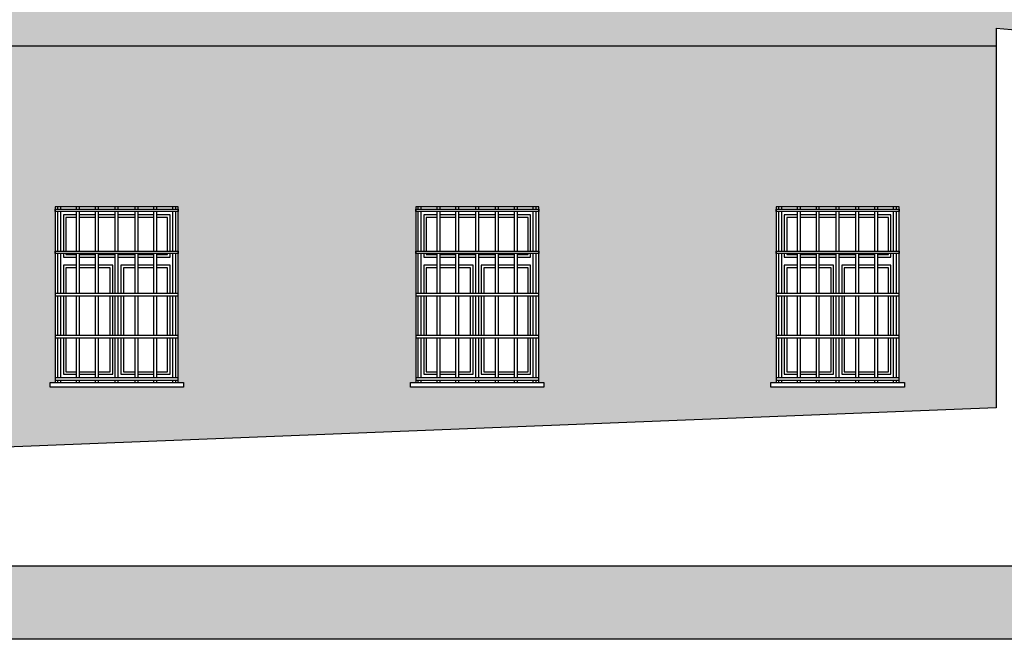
# Model space of a CAD drawing. Header units: millimetres. Extents: x 50026 to 146998, y 1038179 to 1573505.
# Tile 90 of 122: x 52026 to 52866, y 1048693 to 1049222. Entities that reach past the tile are written whole.
import ezdxf

# ---------------------------------------------------------------- set-up
doc = ezdxf.new("R2010")
doc.units = ezdxf.units.MM
doc.header["$LTSCALE"] = 0.025
doc.layers.add('szrafy', color=8, linetype='Continuous')
doc.layers.add('ściany', color=5, linetype='Continuous')

# ---------------------------------------------------------------- blocks, each defined once
blk = doc.blocks.new('1')
at = {"layer": 'ściany'}
h = blk.add_hatch(color=253, dxfattribs=at)
h.dxf.hatch_style = 1
h.paths.add_polyline_path([(52858.74, 1049199.37), (50900.36, 1049199.37), (50900.36, 1049062.48), (50926.97, 1049062.48), (51031.97, 1049062.48), (51031.97, 1048912.48), (51036.37, 1048912.48), (51036.37, 1048908.58), (50922.57, 1048908.58), (50922.57, 1048912.48), (50926.97, 1048912.48), (50926.97, 1049062.48), (50900.36, 1049062.48), (50900.36, 1048855.9), (50901.29, 1048855.9), (50901.29, 1048854.21), (50900.62, 1048854.21), (50900.62, 1048847.4), (50900.36, 1048847.4), (50900.36, 1048841.42, -0.134373), (50901.17, 1048838.46, -0.134373), (50900.36, 1048835.5), (50900.36, 1048830.44), (50901.29, 1048830.44), (50901.29, 1048828.74), (50900.62, 1048828.74), (50900.62, 1048821.93), (50900.36, 1048821.93), (50900.36, 1048812.93), (52858.74, 1048890.92)])
h.paths.add_polyline_path([(52363.47, 1049062.48), (52468.47, 1049062.48), (52468.47, 1048912.48), (52472.87, 1048912.48), (52472.87, 1048908.58), (52359.07, 1048908.58), (52359.07, 1048912.48), (52363.47, 1048912.48)], flags=16)
h.paths.add_polyline_path([(52160.97, 1049062.48), (52160.97, 1048912.48), (52165.37, 1048912.48), (52165.37, 1048908.58), (52051.57, 1048908.58), (52051.57, 1048912.48), (52055.97, 1048912.48), (52055.97, 1049062.48)], flags=16)
h.paths.add_polyline_path([(51955.97, 1049062.48), (51955.97, 1048912.48), (51960.37, 1048912.48), (51960.37, 1048908.58), (51846.57, 1048908.58), (51846.57, 1048912.48), (51850.97, 1048912.48), (51850.97, 1049062.48)], flags=16)
h.paths.add_polyline_path([(52670.97, 1049062.48), (52775.97, 1049062.48), (52775.97, 1048912.48), (52780.37, 1048912.48), (52780.37, 1048908.58), (52666.57, 1048908.58), (52666.57, 1048912.48), (52670.97, 1048912.48)], flags=16)
h.paths.add_polyline_path([(51750.97, 1049062.48), (51750.97, 1048912.48), (51755.37, 1048912.48), (51755.37, 1048908.58), (51641.57, 1048908.58), (51641.57, 1048912.48), (51645.97, 1048912.48), (51645.97, 1049062.48)], flags=16)
h.paths.add_polyline_path([(51483.47, 1049062.48), (51483.47, 1048912.48), (51487.87, 1048912.48), (51487.87, 1048908.58), (51374.07, 1048908.58), (51374.07, 1048912.48), (51378.47, 1048912.48), (51378.47, 1049062.48)], flags=16)
h.paths.add_polyline_path([(51186.97, 1049062.48), (51186.97, 1048912.48), (51191.37, 1048912.48), (51191.37, 1048908.58), (51077.57, 1048908.58), (51077.57, 1048912.48), (51081.97, 1048912.48), (51081.97, 1049062.48)], flags=16)
h.paths.add_polyline_path([(53502.58, 1049199.37), (53029.47, 1049199.37), (53451.36, 1049161.26), (53451.36, 1048813.16), (53502.58, 1048813.16)])
h.paths.add_polyline_path([(50890.36, 1049062.48), (50874.97, 1049062.48), (50874.97, 1048811.92), (50890.36, 1048812.53), (50890.36, 1048821.94, -0.381297), (50890.09, 1048822.23), (50890.09, 1048828.74), (50889.43, 1048828.74), (50889.43, 1048830.44), (50890.36, 1048830.44), (50890.36, 1048835.5, -0.134373), (50889.55, 1048838.46, -0.134373), (50890.36, 1048841.42), (50890.36, 1048847.4, -0.381297), (50890.09, 1048847.7), (50890.09, 1048854.21), (50889.43, 1048854.21), (50889.43, 1048855.9), (50890.36, 1048855.9)])
h.paths.add_polyline_path([(50890.36, 1049199.37), (50874.97, 1049199.37), (50874.97, 1049062.48), (50890.36, 1049062.48)])
h.paths.add_polyline_path([(53527.97, 1049199.37), (53512.58, 1049199.37), (53512.58, 1048813.16), (53527.97, 1048813.16)])
h.paths.add_polyline_path([(53527.97, 1049564.37), (53512.58, 1049564.37), (53512.58, 1049229.37), (53527.97, 1049229.37)])
h.paths.add_polyline_path([(53527.97, 1049880.99), (53512.58, 1049880.99), (53512.58, 1049594.37), (53527.97, 1049594.37)])
h.paths.add_polyline_path([(50890.36, 1049880.99), (50874.97, 1049880.99), (50874.97, 1049594.37), (50890.36, 1049594.37)])
h.paths.add_polyline_path([(50890.36, 1049564.37), (50874.97, 1049564.37), (50874.97, 1049229.37), (50890.36, 1049229.37)])
h = blk.add_hatch(color=254, dxfattribs=at)
h.dxf.hatch_style = 1
h.paths.add_polyline_path([(52858.74, 1049214.8), (53029.47, 1049199.37), (53502.58, 1049199.37), (53502.58, 1049229.37), (50900.36, 1049229.37), (50900.36, 1049199.37), (52858.74, 1049199.37)])
h.paths.add_polyline_path([(53502.58, 1049594.37), (50900.36, 1049594.37), (50900.36, 1049564.37), (50927.97, 1049564.37), (50927.97, 1049492.48), (51032.97, 1049492.48), (51032.97, 1049564.37), (51082.97, 1049564.37), (51082.97, 1049492.48), (51187.97, 1049492.48), (51187.97, 1049564.37), (51379.47, 1049564.37), (51379.47, 1049492.48), (51484.47, 1049492.48), (51484.47, 1049564.37), (51646.97, 1049564.37), (51646.97, 1049492.48), (51751.97, 1049492.48), (51751.97, 1049564.37), (51851.97, 1049564.37), (51851.97, 1049492.48), (51956.97, 1049492.48), (51956.97, 1049564.37), (52056.97, 1049564.37), (52056.97, 1049492.48), (52161.97, 1049492.48), (52161.97, 1049564.37), (52364.47, 1049564.37), (52364.47, 1049492.48), (52469.47, 1049492.48), (52469.47, 1049564.37), (52671.97, 1049564.37), (52671.97, 1049492.48), (52776.97, 1049492.48), (52776.97, 1049564.37), (52876.97, 1049564.37), (52876.97, 1049492.48), (52981.97, 1049492.48), (52981.97, 1049564.37), (53215.97, 1049564.37), (53215.97, 1049492.48), (53320.97, 1049492.48), (53320.97, 1049564.37), (53370.97, 1049564.37), (53370.97, 1049492.48), (53475.97, 1049492.48), (53475.97, 1049564.37), (53502.58, 1049564.37)])
h.paths.add_polyline_path([(53527.97, 1049594.37), (53512.58, 1049594.37), (53512.58, 1049564.37), (53527.97, 1049564.37)])
h.paths.add_polyline_path([(53527.97, 1049229.37), (53512.58, 1049229.37), (53512.58, 1049199.37), (53527.97, 1049199.37)])
h.paths.add_polyline_path([(50890.36, 1049229.37), (50874.97, 1049229.37), (50874.97, 1049199.37), (50890.36, 1049199.37)])
h.paths.add_polyline_path([(50890.36, 1049594.37), (50874.97, 1049594.37), (50874.97, 1049564.37), (50890.36, 1049564.37)])

msp = doc.modelspace()

# ---------------------------------------------------------------- hatches: boundary and pattern name
at = {"layer": 'ściany'}
h = msp.add_hatch(color=5, dxfattribs=at)
h.dxf.hatch_style = 1
h.paths.add_polyline_path([(50580.69774, 1048755.94349), (53994.87413, 1048755.94349), (53994.87413, 1048693.29953), (50580.69774, 1048693.29953)])

# ---------------------------------------------------------------- linework, layer by layer
at = {"layer": 'ściany', "color": 2}
for p, q in [((52858.73993, 1049214.80037), (52858.73993, 1048890.91538)), ((52858.73993, 1049214.80037), (53451.36113, 1049161.25606)), ((52858.73993, 1048890.91538), (50837.96845, 1048810.44188))]:
    msp.add_line(p, q, dxfattribs=at)
at = {"layer": 'ściany', "color": 7}
for p, q in [((52858.73993, 1049199.37447), (50900.35863, 1049199.37447)), ((52058.18318, 1049060.38479), (52058.18318, 1049062.4764)), ((52060.71639, 1049060.38479), (52060.71639, 1049062.4764)), ((52074.24056, 1049060.38479), (52074.24056, 1049062.4764)), ((52076.77376, 1049060.38479), (52076.77376, 1049062.4764)), ((52090.29794, 1049060.38479), (52090.29794, 1049062.4764)), ((52092.83114, 1049060.38479), (52092.83114, 1049062.4764)), ((52107.21083, 1049060.38479), (52107.21083, 1049062.4764)), ((52109.74403, 1049060.38479), (52109.74403, 1049062.4764)), ((52124.10576, 1049060.38479), (52124.10576, 1049062.4764)), ((52126.63896, 1049060.38479), (52126.63896, 1049062.4764)), ((52140.16313, 1049060.38479), (52140.16313, 1049062.4764)), ((52142.69634, 1049060.38479), (52142.69634, 1049062.4764)), ((52156.22051, 1049060.38479), (52156.22051, 1049062.4764)), ((52158.75371, 1049060.38479), (52158.75371, 1049062.4764)), ((52365.68318, 1049060.38479), (52365.68318, 1049062.4764)), ((52368.21639, 1049060.38479), (52368.21639, 1049062.4764)), ((52381.74056, 1049060.38479), (52381.74056, 1049062.4764)), ((52384.27376, 1049060.38479), (52384.27376, 1049062.4764)), ((52397.79794, 1049060.38479), (52397.79794, 1049062.4764)), ((52400.33114, 1049060.38479), (52400.33114, 1049062.4764)), ((52414.71083, 1049060.38479), (52414.71083, 1049062.4764)), ((52417.24403, 1049060.38479), (52417.24403, 1049062.4764)), ((52431.60576, 1049060.38479), (52431.60576, 1049062.4764)), ((52434.13896, 1049060.38479), (52434.13896, 1049062.4764)), ((52447.66313, 1049060.38479), (52447.66313, 1049062.4764)), ((52450.19634, 1049060.38479), (52450.19634, 1049062.4764)), ((52463.72051, 1049060.38479), (52463.72051, 1049062.4764)), ((52466.25371, 1049060.38479), (52466.25371, 1049062.4764)), ((52673.18318, 1049060.38479), (52673.18318, 1049062.4764)), ((52675.71639, 1049060.38479), (52675.71639, 1049062.4764)), ((52689.24056, 1049060.38479), (52689.24056, 1049062.4764)), ((52691.77376, 1049060.38479), (52691.77376, 1049062.4764)), ((52705.29794, 1049060.38479), (52705.29794, 1049062.4764)), ((52707.83114, 1049060.38479), (52707.83114, 1049062.4764)), ((52722.21083, 1049060.38479), (52722.21083, 1049062.4764)), ((52724.74403, 1049060.38479), (52724.74403, 1049062.4764)), ((52739.10576, 1049060.38479), (52739.10576, 1049062.4764)), ((52741.63896, 1049060.38479), (52741.63896, 1049062.4764)), ((52755.16313, 1049060.38479), (52755.16313, 1049062.4764)), ((52757.69634, 1049060.38479), (52757.69634, 1049062.4764)), ((52771.22051, 1049060.38479), (52771.22051, 1049062.4764)), ((52773.75371, 1049060.38479), (52773.75371, 1049062.4764)), ((52058.18318, 1049024.42236), (52058.18318, 1049058.41771)), ((52060.71639, 1049024.42236), (52060.71639, 1049058.41771)), ((52074.24056, 1049024.42236), (52074.24056, 1049058.41771)), ((52076.77376, 1049024.42236), (52076.77376, 1049058.41771)), ((52090.29794, 1049024.42236), (52090.29794, 1049058.41771)), ((52092.83114, 1049024.42236), (52092.83114, 1049058.41771)), ((52107.21083, 1049024.42236), (52107.21083, 1049058.41771)), ((52109.74403, 1049024.42236), (52109.74403, 1049058.41771)), ((52124.10576, 1049024.42236), (52124.10576, 1049058.41771)), ((52126.63896, 1049024.42236), (52126.63896, 1049058.41771)), ((52140.16313, 1049024.42236), (52140.16313, 1049058.41771)), ((52142.69634, 1049024.42236), (52142.69634, 1049058.41771)), ((52156.22051, 1049024.42236), (52156.22051, 1049058.41771)), ((52158.75371, 1049024.42236), (52158.75371, 1049058.41771)), ((52365.68318, 1049024.42236), (52365.68318, 1049058.41771)), ((52368.21639, 1049024.42236), (52368.21639, 1049058.41771)), ((52381.74056, 1049024.42236), (52381.74056, 1049058.41771)), ((52384.27376, 1049024.42236), (52384.27376, 1049058.41771)), ((52397.79794, 1049024.42236), (52397.79794, 1049058.41771)), ((52400.33114, 1049024.42236), (52400.33114, 1049058.41771)), ((52414.71083, 1049024.42236), (52414.71083, 1049058.41771)), ((52417.24403, 1049024.42236), (52417.24403, 1049058.41771)), ((52431.60576, 1049024.42236), (52431.60576, 1049058.41771)), ((52434.13896, 1049024.42236), (52434.13896, 1049058.41771)), ((52447.66313, 1049024.42236), (52447.66313, 1049058.41771)), ((52450.19634, 1049024.42236), (52450.19634, 1049058.41771)), ((52463.72051, 1049024.42236), (52463.72051, 1049058.41771)), ((52466.25371, 1049024.42236), (52466.25371, 1049058.41771)), ((52673.18318, 1049024.42236), (52673.18318, 1049058.41771)), ((52675.71639, 1049024.42236), (52675.71639, 1049058.41771)), ((52689.24056, 1049024.42236), (52689.24056, 1049058.41771)), ((52691.77376, 1049024.42236), (52691.77376, 1049058.41771)), ((52705.29794, 1049024.42236), (52705.29794, 1049058.41771)), ((52707.83114, 1049024.42236), (52707.83114, 1049058.41771)), ((52722.21083, 1049024.42236), (52722.21083, 1049058.41771)), ((52724.74403, 1049024.42236), (52724.74403, 1049058.41771)), ((52739.10576, 1049024.42236), (52739.10576, 1049058.41771)), ((52741.63896, 1049024.42236), (52741.63896, 1049058.41771)), ((52755.16313, 1049024.42236), (52755.16313, 1049058.41771)), ((52757.69634, 1049024.42236), (52757.69634, 1049058.41771)), ((52771.22051, 1049024.42236), (52771.22051, 1049058.41771)), ((52773.75371, 1049024.42236), (52773.75371, 1049058.41771)), ((52058.18318, 1048988.45994), (52058.18318, 1049022.45528)), ((52060.71639, 1048988.45994), (52060.71639, 1049022.45528)), ((52074.24056, 1048988.45994), (52074.24056, 1049022.45528)), ((52076.77376, 1048988.45994), (52076.77376, 1049022.45528)), ((52090.29794, 1048988.45994), (52090.29794, 1049022.45528)), ((52092.83114, 1048988.45994), (52092.83114, 1049022.45528)), ((52107.21083, 1048988.45994), (52107.21083, 1049022.45528)), ((52109.74403, 1048988.45994), (52109.74403, 1049022.45528)), ((52124.10576, 1048988.45994), (52124.10576, 1049022.45528)), ((52126.63896, 1048988.45994), (52126.63896, 1049022.45528)), ((52140.16313, 1048988.45994), (52140.16313, 1049022.45528)), ((52142.69634, 1048988.45994), (52142.69634, 1049022.45528)), ((52156.22051, 1048988.45994), (52156.22051, 1049022.45528)), ((52158.75371, 1048988.45994), (52158.75371, 1049022.45528)), ((52365.68318, 1048988.45994), (52365.68318, 1049022.45528)), ((52368.21639, 1048988.45994), (52368.21639, 1049022.45528)), ((52381.74056, 1048988.45994), (52381.74056, 1049022.45528)), ((52384.27376, 1048988.45994), (52384.27376, 1049022.45528)), ((52397.79794, 1048988.45994), (52397.79794, 1049022.45528)), ((52400.33114, 1048988.45994), (52400.33114, 1049022.45528)), ((52414.71083, 1048988.45994), (52414.71083, 1049022.45528)), ((52417.24403, 1048988.45994), (52417.24403, 1049022.45528)), ((52431.60576, 1048988.45994), (52431.60576, 1049022.45528)), ((52434.13896, 1048988.45994), (52434.13896, 1049022.45528)), ((52447.66313, 1048988.45994), (52447.66313, 1049022.45528)), ((52450.19634, 1048988.45994), (52450.19634, 1049022.45528)), ((52463.72051, 1048988.45994), (52463.72051, 1049022.45528)), ((52466.25371, 1048988.45994), (52466.25371, 1049022.45528)), ((52673.18318, 1048988.45994), (52673.18318, 1049022.45528)), ((52675.71639, 1048988.45994), (52675.71639, 1049022.45528)), ((52689.24056, 1048988.45994), (52689.24056, 1049022.45528)), ((52691.77376, 1048988.45994), (52691.77376, 1049022.45528)), ((52705.29794, 1048988.45994), (52705.29794, 1049022.45528)), ((52707.83114, 1048988.45994), (52707.83114, 1049022.45528)), ((52722.21083, 1048988.45994), (52722.21083, 1049022.45528)), ((52724.74403, 1048988.45994), (52724.74403, 1049022.45528)), ((52739.10576, 1048988.45994), (52739.10576, 1049022.45528)), ((52741.63896, 1048988.45994), (52741.63896, 1049022.45528)), ((52755.16313, 1048988.45994), (52755.16313, 1049022.45528)), ((52757.69634, 1048988.45994), (52757.69634, 1049022.45528)), ((52771.22051, 1048988.45994), (52771.22051, 1049022.45528)), ((52773.75371, 1048988.45994), (52773.75371, 1049022.45528)), ((52058.18318, 1048952.49752), (52058.18318, 1048986.49286)), ((52060.71639, 1048952.49752), (52060.71639, 1048986.49286)), ((52074.24056, 1048952.49752), (52074.24056, 1048986.49286)), ((52076.77376, 1048952.49752), (52076.77376, 1048986.49286)), ((52090.29794, 1048952.49752), (52090.29794, 1048986.49286)), ((52092.83114, 1048952.49752), (52092.83114, 1048986.49286)), ((52107.21083, 1048952.49752), (52107.21083, 1048986.49286)), ((52109.74403, 1048952.49752), (52109.74403, 1048986.49286)), ((52124.10576, 1048952.49752), (52124.10576, 1048986.49286)), ((52126.63896, 1048952.49752), (52126.63896, 1048986.49286)), ((52140.16313, 1048952.49752), (52140.16313, 1048986.49286)), ((52142.69634, 1048952.49752), (52142.69634, 1048986.49286)), ((52156.22051, 1048952.49752), (52156.22051, 1048986.49286)), ((52158.75371, 1048952.49752), (52158.75371, 1048986.49286)), ((52365.68318, 1048952.49752), (52365.68318, 1048986.49286)), ((52368.21639, 1048952.49752), (52368.21639, 1048986.49286)), ((52381.74056, 1048952.49752), (52381.74056, 1048986.49286)), ((52384.27376, 1048952.49752), (52384.27376, 1048986.49286)), ((52397.79794, 1048952.49752), (52397.79794, 1048986.49286)), ((52400.33114, 1048952.49752), (52400.33114, 1048986.49286)), ((52414.71083, 1048952.49752), (52414.71083, 1048986.49286)), ((52417.24403, 1048952.49752), (52417.24403, 1048986.49286)), ((52431.60576, 1048952.49752), (52431.60576, 1048986.49286)), ((52434.13896, 1048952.49752), (52434.13896, 1048986.49286)), ((52447.66313, 1048952.49752), (52447.66313, 1048986.49286)), ((52450.19634, 1048952.49752), (52450.19634, 1048986.49286)), ((52463.72051, 1048952.49752), (52463.72051, 1048986.49286)), ((52466.25371, 1048952.49752), (52466.25371, 1048986.49286)), ((52673.18318, 1048952.49752), (52673.18318, 1048986.49286)), ((52675.71639, 1048952.49752), (52675.71639, 1048986.49286)), ((52689.24056, 1048952.49752), (52689.24056, 1048986.49286)), ((52691.77376, 1048952.49752), (52691.77376, 1048986.49286)), ((52705.29794, 1048952.49752), (52705.29794, 1048986.49286)), ((52707.83114, 1048952.49752), (52707.83114, 1048986.49286)), ((52722.21083, 1048952.49752), (52722.21083, 1048986.49286)), ((52724.74403, 1048952.49752), (52724.74403, 1048986.49286)), ((52739.10576, 1048952.49752), (52739.10576, 1048986.49286)), ((52741.63896, 1048952.49752), (52741.63896, 1048986.49286)), ((52755.16313, 1048952.49752), (52755.16313, 1048986.49286)), ((52757.69634, 1048952.49752), (52757.69634, 1048986.49286)), ((52771.22051, 1048952.49752), (52771.22051, 1048986.49286)), ((52773.75371, 1048952.49752), (52773.75371, 1048986.49286)), ((52058.18318, 1048916.53509), (52058.18318, 1048950.53044)), ((52060.71639, 1048916.53509), (52060.71639, 1048950.53044)), ((52074.24056, 1048916.53509), (52074.24056, 1048950.53044)), ((52076.77376, 1048916.53509), (52076.77376, 1048950.53044)), ((52090.29794, 1048916.53509), (52090.29794, 1048950.53044)), ((52092.83114, 1048916.53509), (52092.83114, 1048950.53044)), ((52107.21083, 1048916.53509), (52107.21083, 1048950.53044)), ((52109.74403, 1048916.53509), (52109.74403, 1048950.53044)), ((52124.10576, 1048916.53509), (52124.10576, 1048950.53044)), ((52126.63896, 1048916.53509), (52126.63896, 1048950.53044)), ((52140.16313, 1048916.53509), (52140.16313, 1048950.53044)), ((52142.69634, 1048916.53509), (52142.69634, 1048950.53044)), ((52156.22051, 1048916.53509), (52156.22051, 1048950.53044)), ((52158.75371, 1048916.53509), (52158.75371, 1048950.53044)), ((52365.68318, 1048916.53509), (52365.68318, 1048950.53044)), ((52368.21639, 1048916.53509), (52368.21639, 1048950.53044)), ((52381.74056, 1048916.53509), (52381.74056, 1048950.53044)), ((52384.27376, 1048916.53509), (52384.27376, 1048950.53044)), ((52397.79794, 1048916.53509), (52397.79794, 1048950.53044)), ((52400.33114, 1048916.53509), (52400.33114, 1048950.53044)), ((52414.71083, 1048916.53509), (52414.71083, 1048950.53044)), ((52417.24403, 1048916.53509), (52417.24403, 1048950.53044)), ((52431.60576, 1048916.53509), (52431.60576, 1048950.53044)), ((52434.13896, 1048916.53509), (52434.13896, 1048950.53044)), ((52447.66313, 1048916.53509), (52447.66313, 1048950.53044)), ((52450.19634, 1048916.53509), (52450.19634, 1048950.53044)), ((52463.72051, 1048916.53509), (52463.72051, 1048950.53044)), ((52466.25371, 1048916.53509), (52466.25371, 1048950.53044)), ((52673.18318, 1048916.53509), (52673.18318, 1048950.53044)), ((52675.71639, 1048916.53509), (52675.71639, 1048950.53044)), ((52689.24056, 1048916.53509), (52689.24056, 1048950.53044)), ((52691.77376, 1048916.53509), (52691.77376, 1048950.53044)), ((52705.29794, 1048916.53509), (52705.29794, 1048950.53044)), ((52707.83114, 1048916.53509), (52707.83114, 1048950.53044)), ((52722.21083, 1048916.53509), (52722.21083, 1048950.53044)), ((52724.74403, 1048916.53509), (52724.74403, 1048950.53044)), ((52739.10576, 1048916.53509), (52739.10576, 1048950.53044)), ((52741.63896, 1048916.53509), (52741.63896, 1048950.53044)), ((52755.16313, 1048916.53509), (52755.16313, 1048950.53044)), ((52757.69634, 1048916.53509), (52757.69634, 1048950.53044)), ((52771.22051, 1048916.53509), (52771.22051, 1048950.53044)), ((52773.75371, 1048916.53509), (52773.75371, 1048950.53044)), ((52058.18318, 1048912.4764), (52058.18318, 1048914.56801)), ((52060.71639, 1048912.4764), (52060.71639, 1048914.56801)), ((52074.24056, 1048912.4764), (52074.24056, 1048914.56801)), ((52076.77376, 1048912.4764), (52076.77376, 1048914.56801)), ((52090.29794, 1048912.4764), (52090.29794, 1048914.56801)), ((52092.83114, 1048912.4764), (52092.83114, 1048914.56801)), ((52107.21083, 1048912.4764), (52107.21083, 1048914.56801)), ((52109.74403, 1048912.4764), (52109.74403, 1048914.56801)), ((52124.10576, 1048912.4764), (52124.10576, 1048914.56801)), ((52126.63896, 1048912.4764), (52126.63896, 1048914.56801)), ((52140.16313, 1048912.4764), (52140.16313, 1048914.56801)), ((52142.69634, 1048912.4764), (52142.69634, 1048914.56801)), ((52156.22051, 1048912.4764), (52156.22051, 1048914.56801)), ((52158.75371, 1048912.4764), (52158.75371, 1048914.56801)), ((52365.68318, 1048912.4764), (52365.68318, 1048914.56801)), ((52368.21639, 1048912.4764), (52368.21639, 1048914.56801)), ((52381.74056, 1048912.4764), (52381.74056, 1048914.56801)), ((52384.27376, 1048912.4764), (52384.27376, 1048914.56801)), ((52397.79794, 1048912.4764), (52397.79794, 1048914.56801)), ((52400.33114, 1048912.4764), (52400.33114, 1048914.56801)), ((52414.71083, 1048912.4764), (52414.71083, 1048914.56801)), ((52417.24403, 1048912.4764), (52417.24403, 1048914.56801)), ((52431.60576, 1048912.4764), (52431.60576, 1048914.56801)), ((52434.13896, 1048912.4764), (52434.13896, 1048914.56801)), ((52447.66313, 1048912.4764), (52447.66313, 1048914.56801)), ((52450.19634, 1048912.4764), (52450.19634, 1048914.56801)), ((52463.72051, 1048912.4764), (52463.72051, 1048914.56801)), ((52466.25371, 1048912.4764), (52466.25371, 1048914.56801)), ((52673.18318, 1048912.4764), (52673.18318, 1048914.56801)), ((52675.71639, 1048912.4764), (52675.71639, 1048914.56801)), ((52689.24056, 1048912.4764), (52689.24056, 1048914.56801)), ((52691.77376, 1048912.4764), (52691.77376, 1048914.56801)), ((52705.29794, 1048912.4764), (52705.29794, 1048914.56801)), ((52707.83114, 1048912.4764), (52707.83114, 1048914.56801)), ((52722.21083, 1048912.4764), (52722.21083, 1048914.56801)), ((52724.74403, 1048912.4764), (52724.74403, 1048914.56801)), ((52739.10576, 1048912.4764), (52739.10576, 1048914.56801)), ((52741.63896, 1048912.4764), (52741.63896, 1048914.56801)), ((52755.16313, 1048912.4764), (52755.16313, 1048914.56801)), ((52757.69634, 1048912.4764), (52757.69634, 1048914.56801)), ((52771.22051, 1048912.4764), (52771.22051, 1048914.56801)), ((52773.75371, 1048912.4764), (52773.75371, 1048914.56801))]:
    msp.add_line(p, q, dxfattribs=at)
at = {"layer": 'ściany', "color": 2}
for points in [[(52160.96845, 1049062.4764), (52055.96845, 1049062.4764), (52055.96845, 1048912.4764), (52160.96845, 1048912.4764)], [(52468.46845, 1049062.4764), (52363.46845, 1049062.4764), (52363.46845, 1048912.4764), (52468.46845, 1048912.4764)], [(52775.96845, 1049062.4764), (52670.96845, 1049062.4764), (52670.96845, 1048912.4764), (52775.96845, 1048912.4764)], [(50580.69774, 1048755.94349), (53994.87413, 1048755.94349), (53994.87413, 1048693.29953), (50580.69774, 1048693.29953)]]:
    msp.add_lwpolyline(points, close=True, dxfattribs=at)
at = {"layer": 'ściany', "color": 7}
for points in [[(52055.96845, 1049060.38479), (52160.96845, 1049060.38479), (52160.96845, 1049058.41771), (52055.96845, 1049058.41771)], [(52363.46845, 1049060.38479), (52468.46845, 1049060.38479), (52468.46845, 1049058.41771), (52363.46845, 1049058.41771)], [(52670.96845, 1049060.38479), (52775.96845, 1049060.38479), (52775.96845, 1049058.41771), (52670.96845, 1049058.41771)], [(52055.96845, 1049024.42236), (52160.96845, 1049024.42236), (52160.96845, 1049022.45528), (52055.96845, 1049022.45528)], [(52363.46845, 1049024.42236), (52468.46845, 1049024.42236), (52468.46845, 1049022.45528), (52363.46845, 1049022.45528)], [(52670.96845, 1049024.42236), (52775.96845, 1049024.42236), (52775.96845, 1049022.45528), (52670.96845, 1049022.45528)], [(52055.96845, 1048986.49286), (52160.96845, 1048986.49286), (52160.96845, 1048988.45994), (52055.96845, 1048988.45994)], [(52363.46845, 1048986.49286), (52468.46845, 1048986.49286), (52468.46845, 1048988.45994), (52363.46845, 1048988.45994)], [(52670.96845, 1048986.49286), (52775.96845, 1048986.49286), (52775.96845, 1048988.45994), (52670.96845, 1048988.45994)], [(52055.96845, 1048950.53044), (52160.96845, 1048950.53044), (52160.96845, 1048952.49752), (52055.96845, 1048952.49752)], [(52363.46845, 1048950.53044), (52468.46845, 1048950.53044), (52468.46845, 1048952.49752), (52363.46845, 1048952.49752)], [(52670.96845, 1048950.53044), (52775.96845, 1048950.53044), (52775.96845, 1048952.49752), (52670.96845, 1048952.49752)], [(52051.56562, 1048912.4764), (52165.37127, 1048912.4764), (52165.37127, 1048908.58113), (52051.56562, 1048908.58113)], [(52055.96845, 1048914.56801), (52160.96845, 1048914.56801), (52160.96845, 1048916.53509), (52055.96845, 1048916.53509)], [(52359.06562, 1048912.4764), (52472.87127, 1048912.4764), (52472.87127, 1048908.58113), (52359.06562, 1048908.58113)], [(52363.46845, 1048914.56801), (52468.46845, 1048914.56801), (52468.46845, 1048916.53509), (52363.46845, 1048916.53509)], [(52666.56562, 1048912.4764), (52780.37127, 1048912.4764), (52780.37127, 1048908.58113), (52666.56562, 1048908.58113)], [(52670.96845, 1048914.56801), (52775.96845, 1048914.56801), (52775.96845, 1048916.53509), (52670.96845, 1048916.53509)]]:
    msp.add_lwpolyline(points, close=True, dxfattribs=at)
for points in [[(52074.24056, 1049055.4764), (52062.96845, 1049055.4764), (52062.96845, 1049024.42236)], [(52074.24056, 1049055.4764), (52062.96845, 1049055.4764), (52062.96845, 1049024.42236)], [(52090.29794, 1049055.4764), (52076.77376, 1049055.4764)], [(52090.29794, 1049055.4764), (52076.77376, 1049055.4764)], [(52107.21083, 1049055.4764), (52092.83114, 1049055.4764)], [(52107.21083, 1049055.4764), (52092.83114, 1049055.4764)], [(52124.10576, 1049055.4764), (52109.74403, 1049055.4764)], [(52124.10576, 1049055.4764), (52109.74403, 1049055.4764)], [(52140.16313, 1049055.4764), (52126.63896, 1049055.4764)], [(52140.16313, 1049055.4764), (52126.63896, 1049055.4764)], [(52153.96845, 1049024.42236), (52153.96845, 1049055.4764), (52142.69634, 1049055.4764)], [(52153.96845, 1049024.42236), (52153.96845, 1049055.4764), (52142.69634, 1049055.4764)], [(52381.74056, 1049055.4764), (52370.46845, 1049055.4764), (52370.46845, 1049024.42236)], [(52381.74056, 1049055.4764), (52370.46845, 1049055.4764), (52370.46845, 1049024.42236)], [(52397.79794, 1049055.4764), (52384.27376, 1049055.4764)], [(52397.79794, 1049055.4764), (52384.27376, 1049055.4764)], [(52414.71083, 1049055.4764), (52400.33114, 1049055.4764)], [(52414.71083, 1049055.4764), (52400.33114, 1049055.4764)], [(52431.60576, 1049055.4764), (52417.24403, 1049055.4764)], [(52431.60576, 1049055.4764), (52417.24403, 1049055.4764)], [(52447.66313, 1049055.4764), (52434.13896, 1049055.4764)], [(52447.66313, 1049055.4764), (52434.13896, 1049055.4764)], [(52461.46845, 1049024.42236), (52461.46845, 1049055.4764), (52450.19634, 1049055.4764)], [(52461.46845, 1049024.42236), (52461.46845, 1049055.4764), (52450.19634, 1049055.4764)], [(52689.24056, 1049055.4764), (52677.96845, 1049055.4764), (52677.96845, 1049024.42236)], [(52689.24056, 1049055.4764), (52677.96845, 1049055.4764), (52677.96845, 1049024.42236)], [(52705.29794, 1049055.4764), (52691.77376, 1049055.4764)], [(52705.29794, 1049055.4764), (52691.77376, 1049055.4764)], [(52722.21083, 1049055.4764), (52707.83114, 1049055.4764)], [(52722.21083, 1049055.4764), (52707.83114, 1049055.4764)], [(52739.10576, 1049055.4764), (52724.74403, 1049055.4764)], [(52739.10576, 1049055.4764), (52724.74403, 1049055.4764)], [(52755.16313, 1049055.4764), (52741.63896, 1049055.4764)], [(52755.16313, 1049055.4764), (52741.63896, 1049055.4764)], [(52768.96845, 1049024.42236), (52768.96845, 1049055.4764), (52757.69634, 1049055.4764)], [(52768.96845, 1049024.42236), (52768.96845, 1049055.4764), (52757.69634, 1049055.4764)], [(52062.96845, 1049022.45528), (52062.96845, 1049019.48721)], [(52062.96845, 1049022.45528), (52062.96845, 1049019.48721), (52074.24056, 1049019.48721)], [(52076.77376, 1049019.48721), (52090.29794, 1049019.48721)], [(52092.83114, 1049019.48721), (52107.21083, 1049019.48721)], [(52109.74403, 1049019.48721), (52124.10576, 1049019.48721)], [(52126.63896, 1049019.48721), (52140.16313, 1049019.48721)], [(52142.69634, 1049019.48721), (52153.96845, 1049019.48721), (52153.96845, 1049022.45528)], [(52153.96845, 1049019.48721), (52153.96845, 1049022.45528)], [(52370.46845, 1049022.45528), (52370.46845, 1049019.48721)], [(52370.46845, 1049022.45528), (52370.46845, 1049019.48721), (52381.74056, 1049019.48721)], [(52384.27376, 1049019.48721), (52397.79794, 1049019.48721)], [(52400.33114, 1049019.48721), (52414.71083, 1049019.48721)], [(52417.24403, 1049019.48721), (52431.60576, 1049019.48721)], [(52434.13896, 1049019.48721), (52447.66313, 1049019.48721)], [(52450.19634, 1049019.48721), (52461.46845, 1049019.48721), (52461.46845, 1049022.45528)], [(52461.46845, 1049019.48721), (52461.46845, 1049022.45528)], [(52677.96845, 1049022.45528), (52677.96845, 1049019.48721)], [(52677.96845, 1049022.45528), (52677.96845, 1049019.48721), (52689.24056, 1049019.48721)], [(52691.77376, 1049019.48721), (52705.29794, 1049019.48721)], [(52707.83114, 1049019.48721), (52722.21083, 1049019.48721)], [(52724.74403, 1049019.48721), (52739.10576, 1049019.48721)], [(52741.63896, 1049019.48721), (52755.16313, 1049019.48721)], [(52757.69634, 1049019.48721), (52768.96845, 1049019.48721), (52768.96845, 1049022.45528)], [(52768.96845, 1049019.48721), (52768.96845, 1049022.45528)], [(52062.96845, 1049012.48721), (52062.96845, 1048988.45994)], [(52074.24056, 1049012.48721), (52062.96845, 1049012.48721), (52062.96845, 1048988.45994)], [(52090.29794, 1049012.48721), (52076.77376, 1049012.48721)], [(52104.96845, 1048988.45994), (52104.96845, 1049012.48721), (52092.83114, 1049012.48721)], [(52124.10576, 1049012.48721), (52111.96845, 1049012.48721), (52111.96845, 1048988.45994)], [(52140.16313, 1049012.48721), (52126.63896, 1049012.48721)], [(52153.96845, 1048988.45994), (52153.96845, 1049012.48721), (52142.69634, 1049012.48721)], [(52153.96845, 1048988.45994), (52153.96845, 1049012.48721)], [(52370.46845, 1049012.48721), (52370.46845, 1048988.45994)], [(52381.74056, 1049012.48721), (52370.46845, 1049012.48721), (52370.46845, 1048988.45994)], [(52397.79794, 1049012.48721), (52384.27376, 1049012.48721)], [(52412.46845, 1048988.45994), (52412.46845, 1049012.48721), (52400.33114, 1049012.48721)], [(52431.60576, 1049012.48721), (52419.46845, 1049012.48721), (52419.46845, 1048988.45994)], [(52447.66313, 1049012.48721), (52434.13896, 1049012.48721)], [(52461.46845, 1048988.45994), (52461.46845, 1049012.48721), (52450.19634, 1049012.48721)], [(52461.46845, 1048988.45994), (52461.46845, 1049012.48721)], [(52677.96845, 1049012.48721), (52677.96845, 1048988.45994)], [(52689.24056, 1049012.48721), (52677.96845, 1049012.48721), (52677.96845, 1048988.45994)], [(52705.29794, 1049012.48721), (52691.77376, 1049012.48721)], [(52719.96845, 1048988.45994), (52719.96845, 1049012.48721), (52707.83114, 1049012.48721)], [(52739.10576, 1049012.48721), (52726.96845, 1049012.48721), (52726.96845, 1048988.45994)], [(52755.16313, 1049012.48721), (52741.63896, 1049012.48721)], [(52768.96845, 1048988.45994), (52768.96845, 1049012.48721), (52757.69634, 1049012.48721)], [(52768.96845, 1048988.45994), (52768.96845, 1049012.48721)], [(52062.96845, 1048986.49286), (52062.96845, 1048952.49752)], [(52062.96845, 1048986.49286), (52062.96845, 1048952.49752)], [(52104.96845, 1048952.49752), (52104.96845, 1048986.49286)], [(52111.96845, 1048986.49286), (52111.96845, 1048952.49752)], [(52153.96845, 1048952.49752), (52153.96845, 1048986.49286)], [(52153.96845, 1048952.49752), (52153.96845, 1048986.49286)], [(52370.46845, 1048986.49286), (52370.46845, 1048952.49752)], [(52370.46845, 1048986.49286), (52370.46845, 1048952.49752)], [(52412.46845, 1048952.49752), (52412.46845, 1048986.49286)], [(52419.46845, 1048986.49286), (52419.46845, 1048952.49752)], [(52461.46845, 1048952.49752), (52461.46845, 1048986.49286)], [(52461.46845, 1048952.49752), (52461.46845, 1048986.49286)], [(52677.96845, 1048986.49286), (52677.96845, 1048952.49752)], [(52677.96845, 1048986.49286), (52677.96845, 1048952.49752)], [(52719.96845, 1048952.49752), (52719.96845, 1048986.49286)], [(52726.96845, 1048986.49286), (52726.96845, 1048952.49752)], [(52768.96845, 1048952.49752), (52768.96845, 1048986.49286)], [(52768.96845, 1048952.49752), (52768.96845, 1048986.49286)], [(52062.96845, 1048950.53044), (52062.96845, 1048919.4764), (52074.24056, 1048919.4764)], [(52062.96845, 1048950.53044), (52062.96845, 1048919.4764), (52074.24056, 1048919.4764)], [(52092.83114, 1048919.4764), (52104.96845, 1048919.4764), (52104.96845, 1048950.53044)], [(52111.96845, 1048950.53044), (52111.96845, 1048919.4764), (52124.10576, 1048919.4764)], [(52142.69634, 1048919.4764), (52153.96845, 1048919.4764), (52153.96845, 1048950.53044)], [(52142.69634, 1048919.4764), (52153.96845, 1048919.4764), (52153.96845, 1048950.53044)], [(52370.46845, 1048950.53044), (52370.46845, 1048919.4764), (52381.74056, 1048919.4764)], [(52370.46845, 1048950.53044), (52370.46845, 1048919.4764), (52381.74056, 1048919.4764)], [(52400.33114, 1048919.4764), (52412.46845, 1048919.4764), (52412.46845, 1048950.53044)], [(52419.46845, 1048950.53044), (52419.46845, 1048919.4764), (52431.60576, 1048919.4764)], [(52450.19634, 1048919.4764), (52461.46845, 1048919.4764), (52461.46845, 1048950.53044)], [(52450.19634, 1048919.4764), (52461.46845, 1048919.4764), (52461.46845, 1048950.53044)], [(52677.96845, 1048950.53044), (52677.96845, 1048919.4764), (52689.24056, 1048919.4764)], [(52677.96845, 1048950.53044), (52677.96845, 1048919.4764), (52689.24056, 1048919.4764)], [(52707.83114, 1048919.4764), (52719.96845, 1048919.4764), (52719.96845, 1048950.53044)], [(52726.96845, 1048950.53044), (52726.96845, 1048919.4764), (52739.10576, 1048919.4764)], [(52757.69634, 1048919.4764), (52768.96845, 1048919.4764), (52768.96845, 1048950.53044)], [(52757.69634, 1048919.4764), (52768.96845, 1048919.4764), (52768.96845, 1048950.53044)], [(52076.77376, 1048919.4764), (52090.29794, 1048919.4764)], [(52076.77376, 1048919.4764), (52090.29794, 1048919.4764)], [(52092.83114, 1048919.4764), (52104.96845, 1048919.4764)], [(52111.96845, 1048919.4764), (52124.10576, 1048919.4764)], [(52126.63896, 1048919.4764), (52140.16313, 1048919.4764)], [(52126.63896, 1048919.4764), (52140.16313, 1048919.4764)], [(52384.27376, 1048919.4764), (52397.79794, 1048919.4764)], [(52384.27376, 1048919.4764), (52397.79794, 1048919.4764)], [(52400.33114, 1048919.4764), (52412.46845, 1048919.4764)], [(52419.46845, 1048919.4764), (52431.60576, 1048919.4764)], [(52434.13896, 1048919.4764), (52447.66313, 1048919.4764)], [(52434.13896, 1048919.4764), (52447.66313, 1048919.4764)], [(52691.77376, 1048919.4764), (52705.29794, 1048919.4764)], [(52691.77376, 1048919.4764), (52705.29794, 1048919.4764)], [(52707.83114, 1048919.4764), (52719.96845, 1048919.4764)], [(52726.96845, 1048919.4764), (52739.10576, 1048919.4764)], [(52741.63896, 1048919.4764), (52755.16313, 1048919.4764)], [(52741.63896, 1048919.4764), (52755.16313, 1048919.4764)]]:
    msp.add_lwpolyline(points, dxfattribs=at)
at = {"layer": 'ściany', "color": 1}
for points in [[(52074.24056, 1049053.38478), (52065.06007, 1049053.38478), (52065.06007, 1049024.42236)], [(52090.29794, 1049053.38478), (52076.77376, 1049053.38478)], [(52107.21083, 1049053.38478), (52092.83114, 1049053.38478)], [(52124.10576, 1049053.38478), (52109.74403, 1049053.38478)], [(52140.16313, 1049053.38478), (52126.63896, 1049053.38478)], [(52151.87683, 1049024.42236), (52151.87683, 1049053.38478), (52142.69634, 1049053.38478)], [(52381.74056, 1049053.38478), (52372.56007, 1049053.38478), (52372.56007, 1049024.42236)], [(52397.79794, 1049053.38478), (52384.27376, 1049053.38478)], [(52414.71083, 1049053.38478), (52400.33114, 1049053.38478)], [(52431.60576, 1049053.38478), (52417.24403, 1049053.38478)], [(52447.66313, 1049053.38478), (52434.13896, 1049053.38478)], [(52459.37683, 1049024.42236), (52459.37683, 1049053.38478), (52450.19634, 1049053.38478)], [(52689.24056, 1049053.38478), (52680.06007, 1049053.38478), (52680.06007, 1049024.42236)], [(52705.29794, 1049053.38478), (52691.77376, 1049053.38478)], [(52722.21083, 1049053.38478), (52707.83114, 1049053.38478)], [(52739.10576, 1049053.38478), (52724.74403, 1049053.38478)], [(52755.16313, 1049053.38478), (52741.63896, 1049053.38478)], [(52766.87683, 1049024.42236), (52766.87683, 1049053.38478), (52757.69634, 1049053.38478)], [(52065.06007, 1049022.45528), (52065.06007, 1049021.57883), (52074.24056, 1049021.57883)], [(52076.77376, 1049021.57883), (52090.29794, 1049021.57883)], [(52092.83114, 1049021.57883), (52107.21083, 1049021.57883)], [(52109.74403, 1049021.57883), (52124.10576, 1049021.57883)], [(52126.63896, 1049021.57883), (52140.16313, 1049021.57883)], [(52142.69634, 1049021.57883), (52151.87683, 1049021.57883), (52151.87683, 1049022.45528)], [(52372.56007, 1049022.45528), (52372.56007, 1049021.57883), (52381.74056, 1049021.57883)], [(52384.27376, 1049021.57883), (52397.79794, 1049021.57883)], [(52400.33114, 1049021.57883), (52414.71083, 1049021.57883)], [(52417.24403, 1049021.57883), (52431.60576, 1049021.57883)], [(52434.13896, 1049021.57883), (52447.66313, 1049021.57883)], [(52450.19634, 1049021.57883), (52459.37683, 1049021.57883), (52459.37683, 1049022.45528)], [(52680.06007, 1049022.45528), (52680.06007, 1049021.57883), (52689.24056, 1049021.57883)], [(52691.77376, 1049021.57883), (52705.29794, 1049021.57883)], [(52707.83114, 1049021.57883), (52722.21083, 1049021.57883)], [(52724.74403, 1049021.57883), (52739.10576, 1049021.57883)], [(52741.63896, 1049021.57883), (52755.16313, 1049021.57883)], [(52757.69634, 1049021.57883), (52766.87683, 1049021.57883), (52766.87683, 1049022.45528)], [(52074.24056, 1049010.3956), (52065.06007, 1049010.3956), (52065.06007, 1048988.45994)], [(52090.29794, 1049010.3956), (52076.77376, 1049010.3956)], [(52102.87683, 1048988.45994), (52102.87683, 1049010.3956), (52092.83114, 1049010.3956)], [(52124.10576, 1049010.3956), (52114.06007, 1049010.3956), (52114.06007, 1048988.45994)], [(52140.16313, 1049010.3956), (52126.63896, 1049010.3956)], [(52151.87683, 1048988.45994), (52151.87683, 1049010.3956), (52142.69634, 1049010.3956)], [(52381.74056, 1049010.3956), (52372.56007, 1049010.3956), (52372.56007, 1048988.45994)], [(52397.79794, 1049010.3956), (52384.27376, 1049010.3956)], [(52410.37683, 1048988.45994), (52410.37683, 1049010.3956), (52400.33114, 1049010.3956)], [(52431.60576, 1049010.3956), (52421.56007, 1049010.3956), (52421.56007, 1048988.45994)], [(52447.66313, 1049010.3956), (52434.13896, 1049010.3956)], [(52459.37683, 1048988.45994), (52459.37683, 1049010.3956), (52450.19634, 1049010.3956)], [(52689.24056, 1049010.3956), (52680.06007, 1049010.3956), (52680.06007, 1048988.45994)], [(52705.29794, 1049010.3956), (52691.77376, 1049010.3956)], [(52717.87683, 1048988.45994), (52717.87683, 1049010.3956), (52707.83114, 1049010.3956)], [(52739.10576, 1049010.3956), (52729.06007, 1049010.3956), (52729.06007, 1048988.45994)], [(52755.16313, 1049010.3956), (52741.63896, 1049010.3956)], [(52766.87683, 1048988.45994), (52766.87683, 1049010.3956), (52757.69634, 1049010.3956)], [(52065.06007, 1048986.49286), (52065.06007, 1048952.49752)], [(52102.87683, 1048952.49752), (52102.87683, 1048986.49286)], [(52114.06007, 1048986.49286), (52114.06007, 1048952.49752)], [(52151.87683, 1048952.49752), (52151.87683, 1048986.49286)], [(52372.56007, 1048986.49286), (52372.56007, 1048952.49752)], [(52410.37683, 1048952.49752), (52410.37683, 1048986.49286)], [(52421.56007, 1048986.49286), (52421.56007, 1048952.49752)], [(52459.37683, 1048952.49752), (52459.37683, 1048986.49286)], [(52680.06007, 1048986.49286), (52680.06007, 1048952.49752)], [(52717.87683, 1048952.49752), (52717.87683, 1048986.49286)], [(52729.06007, 1048986.49286), (52729.06007, 1048952.49752)], [(52766.87683, 1048952.49752), (52766.87683, 1048986.49286)], [(52065.06007, 1048950.53044), (52065.06007, 1048921.56802), (52074.24056, 1048921.56802)], [(52092.83114, 1048921.56802), (52102.87683, 1048921.56802), (52102.87683, 1048950.53044)], [(52114.06007, 1048950.53044), (52114.06007, 1048921.56802), (52124.10576, 1048921.56802)], [(52142.69634, 1048921.56802), (52151.87683, 1048921.56802), (52151.87683, 1048950.53044)], [(52372.56007, 1048950.53044), (52372.56007, 1048921.56802), (52381.74056, 1048921.56802)], [(52400.33114, 1048921.56802), (52410.37683, 1048921.56802), (52410.37683, 1048950.53044)], [(52421.56007, 1048950.53044), (52421.56007, 1048921.56802), (52431.60576, 1048921.56802)], [(52450.19634, 1048921.56802), (52459.37683, 1048921.56802), (52459.37683, 1048950.53044)], [(52680.06007, 1048950.53044), (52680.06007, 1048921.56802), (52689.24056, 1048921.56802)], [(52707.83114, 1048921.56802), (52717.87683, 1048921.56802), (52717.87683, 1048950.53044)], [(52729.06007, 1048950.53044), (52729.06007, 1048921.56802), (52739.10576, 1048921.56802)], [(52757.69634, 1048921.56802), (52766.87683, 1048921.56802), (52766.87683, 1048950.53044)], [(52076.77376, 1048921.56802), (52090.29794, 1048921.56802)], [(52126.63896, 1048921.56802), (52140.16313, 1048921.56802)], [(52384.27376, 1048921.56802), (52397.79794, 1048921.56802)], [(52434.13896, 1048921.56802), (52447.66313, 1048921.56802)], [(52691.77376, 1048921.56802), (52705.29794, 1048921.56802)], [(52741.63896, 1048921.56802), (52755.16313, 1048921.56802)]]:
    msp.add_lwpolyline(points, dxfattribs=at)

# ---------------------------------------------------------------- block references
at = {"layer": 'szrafy', "color": 24}
msp.add_blockref('1', (0, 0), dxfattribs=at)

doc.saveas('drawing.dxf')
